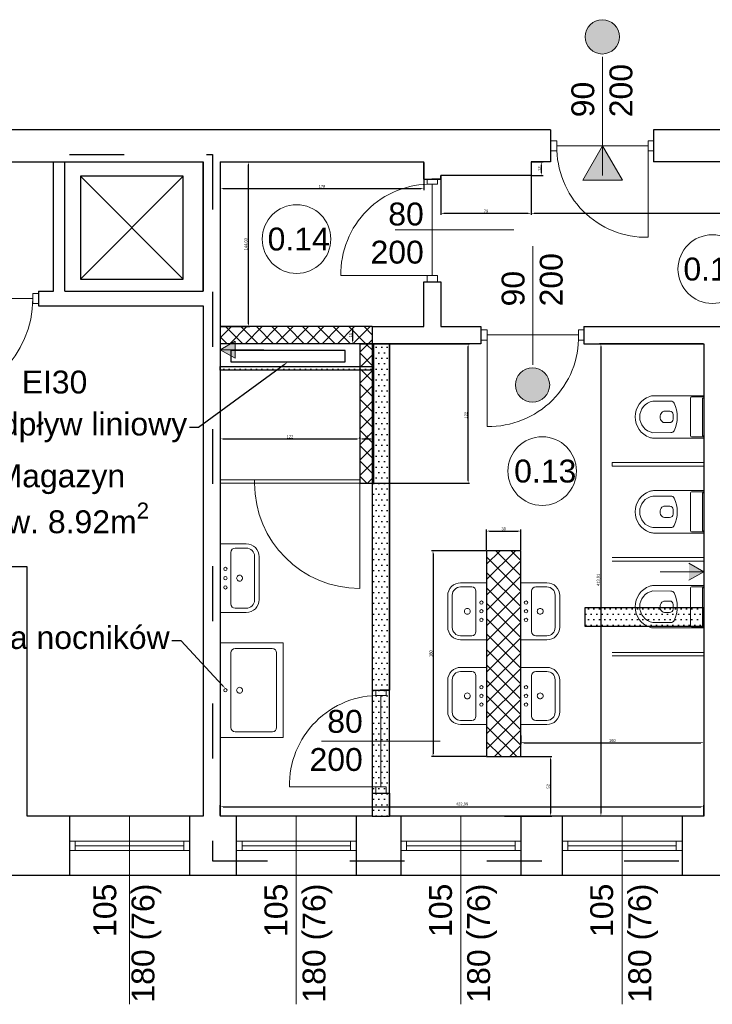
# Model space of a CAD drawing. Header units: millimetres. Extents: x 509 to 36614, y 492 to 3401.
# Tile 2 of 41: x 1707 to 2313, y 1275 to 2136. Entities that reach past the tile are written whole.
import ezdxf
from ezdxf import colors
from ezdxf.entities.mleader import LeaderData, LeaderLine
from ezdxf.math import Vec2, Vec3

# ---------------------------------------------------------------- set-up
doc = ezdxf.new("R2010")
doc.units = ezdxf.units.MM
doc.linetypes.add('ACAD_ISO03W100', pattern=[30, 12, -18])
for name, color, linetype, lineweight in [('B_Wyposażenie', 10, 'Continuous', 9), ('kreskowanie', 252, 'Continuous', 5), ('Okładziny', 132, 'Continuous', 25), ('opisy', 5, 'Continuous', 5), ('stolarka', 3, 'Continuous', 9), ('Wymiar', 7, 'Continuous', 5), ('wymiary', 6, 'Continuous', 5), ('ściany nośne', 1, 'Continuous', 25)]:
    doc.layers.add(name, color=color, linetype=linetype, lineweight=lineweight)
doc.styles.get("Standard").update_dxf_attribs({"font": 'ARIAL.TTF'})
doc.dimstyles.new('ISO-25', dxfattribs={"dimtxt": 2.5, "dimasz": 2.5, "dimexe": 1.25, "dimexo": 0.625, "dimtad": 1, "dimtxsty": 'Standard', "dimcen": 2.5, "dimadec": 0, "dimazin": 0, "dimtfac": 1, "dimtmove": 0, "dimatfit": 3, "dimfxl": 0, "dimarcsym": 0})
pattern_1 = [(0, (-1928.944, 5536.1645), (2.38125, 4.7625), [0, -4.7625])]
pattern_2 = [(45, (-1928.944, 5536.164), (-6.735192, 6.735192), []), (135, (-1928.944, 5536.164), (-6.735192, -6.735192), [])]

# ---------------------------------------------------------------- blocks, each defined once
blk = doc.blocks.new('*D263')
at = {"layer": 'Defpoints', "color": 0}
for p in [(2145.72, 1689.25), (2115.72, 1672.07), (2145.72, 1672.07)]:
    blk.add_point(p, dxfattribs=at)
at = {"layer": 'Wymiar', "color": 0, "lineweight": -2}
for p, q in [((2115.72, 1672.69), (2115.72, 1690.5)), ((2118.22, 1689.25), (2143.22, 1689.25)), ((2145.72, 1672.69), (2145.72, 1690.5))]:
    blk.add_line(p, q, dxfattribs=at)
at = {"layer": 'Wymiar', "color": 0}
for points in [[(2118.22, 1689.66), (2118.22, 1688.83), (2115.72, 1689.25)], [(2143.22, 1688.83), (2143.22, 1689.66), (2145.72, 1689.25)]]:
    blk.add_solid(points, dxfattribs=at)
at = {"layer": 'Wymiar', "color": 0, "insert": (2130.72, 1691.15), "char_height": 2.5, "attachment_point": 5}
blk.add_mtext('30', dxfattribs=at)
blk = doc.blocks.new('*D264')
at = {"layer": 'Defpoints', "color": 0}
for p in [(2115.72, 1672.07), (2068.85, 1492.07), (2115.72, 1492.07)]:
    blk.add_point(p, dxfattribs=at)
at = {"layer": 'Wymiar', "color": 0, "lineweight": -2}
for p, q in [((2115.1, 1672.07), (2067.6, 1672.07)), ((2068.85, 1669.57), (2068.85, 1494.57)), ((2115.1, 1492.07), (2067.6, 1492.07))]:
    blk.add_line(p, q, dxfattribs=at)
at = {"layer": 'Wymiar', "color": 0}
for points in [[(2069.27, 1669.57), (2068.43, 1669.57), (2068.85, 1672.07)], [(2068.43, 1494.57), (2069.27, 1494.57), (2068.85, 1492.07)]]:
    blk.add_solid(points, dxfattribs=at)
at = {"layer": 'Wymiar', "color": 0, "insert": (2066.95, 1582.07), "char_height": 2.5, "attachment_point": 5, "rotation": 90}
blk.add_mtext('180', dxfattribs=at)
blk = doc.blocks.new('*D265')
at = {"layer": 'Defpoints', "color": 0}
for p in [(2130.72, 1492.07), (2130.72, 1440.07), (2171.56, 1440.07)]:
    blk.add_point(p, dxfattribs=at)
at = {"layer": 'Wymiar', "color": 0, "lineweight": -2}
for p, q in [((2131.35, 1492.07), (2172.81, 1492.07)), ((2171.56, 1489.57), (2171.56, 1442.57)), ((2131.35, 1440.07), (2172.81, 1440.07))]:
    blk.add_line(p, q, dxfattribs=at)
at = {"layer": 'Wymiar', "color": 0}
for points in [[(2171.98, 1489.57), (2171.14, 1489.57), (2171.56, 1492.07)], [(2171.14, 1442.57), (2171.98, 1442.57), (2171.56, 1440.07)]]:
    blk.add_solid(points, dxfattribs=at)
at = {"layer": 'Wymiar', "color": 0, "insert": (2169.66, 1466.07), "char_height": 2.5, "attachment_point": 5, "rotation": 90}
blk.add_mtext('52', dxfattribs=at)
blk = doc.blocks.new('*D266')
at = {"layer": 'Defpoints', "color": 0}
for p in [(2145.72, 1511.2), (2305.72, 1511.2), (2305.72, 1504.22)]:
    blk.add_point(p, dxfattribs=at)
at = {"layer": 'Wymiar', "color": 0, "lineweight": -2}
for p, q in [((2145.72, 1510.58), (2145.72, 1502.97)), ((2305.72, 1510.58), (2305.72, 1502.97)), ((2148.22, 1504.22), (2303.22, 1504.22))]:
    blk.add_line(p, q, dxfattribs=at)
at = {"layer": 'Wymiar', "color": 0}
for points in [[(2148.22, 1504.64), (2148.22, 1503.81), (2145.72, 1504.22)], [(2303.22, 1503.81), (2303.22, 1504.64), (2305.72, 1504.22)]]:
    blk.add_solid(points, dxfattribs=at)
at = {"layer": 'Wymiar', "color": 0, "insert": (2225.72, 1506.12), "char_height": 2.5, "attachment_point": 5}
blk.add_mtext('160', dxfattribs=at)
blk = doc.blocks.new('*D267')
at = {"layer": 'Defpoints', "color": 0}
for p in [(1882.73, 1853.07), (2004.73, 1853.07), (2004.73, 1769.85)]:
    blk.add_point(p, dxfattribs=at)
at = {"layer": 'Wymiar', "color": 0, "lineweight": -2}
for p, q in [((1882.73, 1852.45), (1882.73, 1768.6)), ((2004.73, 1852.45), (2004.73, 1768.6)), ((1885.23, 1769.85), (2002.23, 1769.85))]:
    blk.add_line(p, q, dxfattribs=at)
at = {"layer": 'Wymiar', "color": 0}
for points in [[(1885.23, 1770.27), (1885.23, 1769.43), (1882.73, 1769.85)], [(2002.23, 1769.43), (2002.23, 1770.27), (2004.73, 1769.85)]]:
    blk.add_solid(points, dxfattribs=at)
at = {"layer": 'Wymiar', "color": 0, "insert": (1943.73, 1771.73), "char_height": 2.5, "attachment_point": 5}
blk.add_mtext('122', dxfattribs=at)
blk = doc.blocks.new('*D268')
at = {"layer": 'Defpoints', "color": 0}
for p in [(2016.73, 1853.07), (2099.59, 1853.07), (2016.73, 1731.07)]:
    blk.add_point(p, dxfattribs=at)
at = {"layer": 'Wymiar', "color": 0, "lineweight": -2}
for p, q in [((2017.35, 1853.07), (2100.84, 1853.07)), ((2099.59, 1733.57), (2099.59, 1850.57)), ((2017.35, 1731.07), (2100.84, 1731.07))]:
    blk.add_line(p, q, dxfattribs=at)
at = {"layer": 'Wymiar', "color": 0}
for points in [[(2100.01, 1850.57), (2099.17, 1850.57), (2099.59, 1853.07)], [(2099.17, 1733.57), (2100.01, 1733.57), (2099.59, 1731.07)]]:
    blk.add_solid(points, dxfattribs=at)
at = {"layer": 'Wymiar', "color": 0, "insert": (2097.71, 1790.56), "char_height": 2.5, "attachment_point": 5, "rotation": 90}
blk.add_mtext('122', dxfattribs=at)
blk = doc.blocks.new('*D269')
at = {"layer": 'Defpoints', "color": 0}
for p in [(2004.73, 1769.85), (2016.73, 1769.85), (2016.73, 1769.85)]:
    blk.add_point(p, dxfattribs=at)
at = {"layer": 'Wymiar', "color": 0, "lineweight": -2}
for p, q in [((2004.73, 1770.47), (2004.73, 1771.1)), ((2007.23, 1769.85), (2014.23, 1769.85)), ((2016.73, 1770.47), (2016.73, 1771.1))]:
    blk.add_line(p, q, dxfattribs=at)
at = {"layer": 'Wymiar', "color": 0}
for points in [[(2007.23, 1770.27), (2007.23, 1769.43), (2004.73, 1769.85)], [(2014.23, 1769.43), (2014.23, 1770.27), (2016.73, 1769.85)]]:
    blk.add_solid(points, dxfattribs=at)
at = {"layer": 'Wymiar', "color": 0, "insert": (2010.73, 1771.73), "char_height": 2.5, "attachment_point": 5}
blk.add_mtext('12', dxfattribs=at)
blk = doc.blocks.new('*D270')
at = {"layer": 'Defpoints', "color": 0}
for p in [(1998.61, 1868.07), (2010.73, 1868.07), (2010.73, 1853.07)]:
    blk.add_point(p, dxfattribs=at)
at = {"layer": 'Wymiar', "color": 0, "lineweight": -2}
for p, q in [((2010.1, 1868.07), (1997.36, 1868.07)), ((1998.61, 1855.57), (1998.61, 1865.57)), ((2010.1, 1853.07), (1997.36, 1853.07))]:
    blk.add_line(p, q, dxfattribs=at)
at = {"layer": 'Wymiar', "color": 0}
for points in [[(1999.03, 1865.57), (1998.19, 1865.57), (1998.61, 1868.07)], [(1998.19, 1855.57), (1999.03, 1855.57), (1998.61, 1853.07)]]:
    blk.add_solid(points, dxfattribs=at)
at = {"layer": 'Wymiar', "color": 0, "insert": (1996.71, 1860.57), "char_height": 2.5, "attachment_point": 5, "rotation": 90}
blk.add_mtext('15', dxfattribs=at)
blk = doc.blocks.new('*D287')
at = {"layer": 'Defpoints', "color": 0}
for p in [(2305.72, 1448.23), (1882.73, 1440.07), (2305.72, 1440.07)]:
    blk.add_point(p, dxfattribs=at)
at = {"layer": 'wymiary', "color": 0, "lineweight": -2}
for p, q in [((1882.73, 1440.69), (1882.73, 1449.48)), ((1885.23, 1448.23), (2303.22, 1448.23)), ((2305.72, 1440.69), (2305.72, 1449.48))]:
    blk.add_line(p, q, dxfattribs=at)
at = {"layer": 'wymiary', "color": 0}
for points in [[(1885.23, 1448.65), (1885.23, 1447.81), (1882.73, 1448.23)], [(2303.22, 1447.81), (2303.22, 1448.65), (2305.72, 1448.23)]]:
    blk.add_solid(points, dxfattribs=at)
at = {"layer": 'wymiary', "color": 0, "insert": (2094.22, 1450.36), "char_height": 2.5, "attachment_point": 5}
blk.add_mtext('422,99', dxfattribs=at)
blk = doc.blocks.new('*D288')
at = {"layer": 'Defpoints', "color": 0}
for p in [(2305.72, 1853.07), (2215.75, 1440.07), (2305.72, 1440.07)]:
    blk.add_point(p, dxfattribs=at)
at = {"layer": 'wymiary', "color": 0, "lineweight": -2}
for p, q in [((2305.1, 1853.07), (2214.5, 1853.07)), ((2215.75, 1850.57), (2215.75, 1442.57)), ((2305.1, 1440.07), (2214.5, 1440.07))]:
    blk.add_line(p, q, dxfattribs=at)
at = {"layer": 'wymiary', "color": 0}
for points in [[(2216.16, 1850.57), (2215.33, 1850.57), (2215.75, 1853.07)], [(2215.33, 1442.57), (2216.16, 1442.57), (2215.75, 1440.07)]]:
    blk.add_solid(points, dxfattribs=at)
at = {"layer": 'wymiary', "color": 0, "insert": (2213.62, 1646.57), "char_height": 2.5, "attachment_point": 5, "rotation": 90}
blk.add_mtext('413,01', dxfattribs=at)
blk = doc.blocks.new('*D292')
at = {"layer": 'Defpoints', "color": 0}
for p in [(2154.73, 2012.09), (2574.72, 2012.07), (2574.72, 1967.1)]:
    blk.add_point(p, dxfattribs=at)
at = {"layer": 'wymiary', "color": 0, "lineweight": -2}
for p, q in [((2154.73, 2011.46), (2154.73, 1965.85)), ((2574.72, 2011.45), (2574.72, 1965.85)), ((2157.23, 1967.1), (2572.22, 1967.1))]:
    blk.add_line(p, q, dxfattribs=at)
at = {"layer": 'wymiary', "color": 0}
for points in [[(2157.23, 1967.52), (2157.23, 1966.68), (2154.73, 1967.1)], [(2572.22, 1966.68), (2572.22, 1967.52), (2574.72, 1967.1)]]:
    blk.add_solid(points, dxfattribs=at)
at = {"layer": 'wymiary', "color": 0, "insert": (2364.73, 1969), "char_height": 2.5, "attachment_point": 5}
blk.add_mtext('420', dxfattribs=at)
blk = doc.blocks.new('*D293')
at = {"layer": 'Defpoints', "color": 0}
for p in [(2075.73, 2000.09), (2154.73, 2000.09), (2154.73, 1967.1)]:
    blk.add_point(p, dxfattribs=at)
at = {"layer": 'wymiary', "color": 0, "lineweight": -2}
for p, q in [((2075.73, 1999.46), (2075.73, 1965.85)), ((2154.73, 1999.46), (2154.73, 1965.85)), ((2078.23, 1967.1), (2152.23, 1967.1))]:
    blk.add_line(p, q, dxfattribs=at)
at = {"layer": 'wymiary', "color": 0}
for points in [[(2078.23, 1967.52), (2078.23, 1966.68), (2075.73, 1967.1)], [(2152.23, 1966.68), (2152.23, 1967.52), (2154.73, 1967.1)]]:
    blk.add_solid(points, dxfattribs=at)
at = {"layer": 'wymiary', "color": 0, "insert": (2115.23, 1969), "char_height": 2.5, "attachment_point": 5}
blk.add_mtext('79', dxfattribs=at)
blk = doc.blocks.new('*D294')
at = {"layer": 'Defpoints', "color": 0}
for p in [(2154.73, 2012.09), (2163.89, 2012.09), (2154.73, 2000.09)]:
    blk.add_point(p, dxfattribs=at)
at = {"layer": 'wymiary', "color": 0, "lineweight": -2}
for p, q in [((2155.35, 2012.09), (2165.14, 2012.09)), ((2163.89, 2002.59), (2163.89, 2009.59)), ((2155.35, 2000.09), (2165.14, 2000.09))]:
    blk.add_line(p, q, dxfattribs=at)
at = {"layer": 'wymiary', "color": 0}
for points in [[(2164.31, 2009.59), (2163.48, 2009.59), (2163.89, 2012.09)], [(2163.48, 2002.59), (2164.31, 2002.59), (2163.89, 2000.09)]]:
    blk.add_solid(points, dxfattribs=at)
at = {"layer": 'wymiary', "color": 0, "insert": (2162.01, 2006.09), "char_height": 2.5, "attachment_point": 5, "rotation": 90}
blk.add_mtext('12', dxfattribs=at)
blk = doc.blocks.new('*D303')
at = {"layer": 'Defpoints', "color": 0}
for p in [(1882.73, 2012.1), (1907.42, 2012.1), (1882.73, 1868.07)]:
    blk.add_point(p, dxfattribs=at)
at = {"layer": 'wymiary', "color": 0, "lineweight": -2}
for p, q in [((1883.35, 2012.1), (1908.67, 2012.1)), ((1907.42, 1870.57), (1907.42, 2009.6)), ((1883.35, 1868.07), (1908.67, 1868.07))]:
    blk.add_line(p, q, dxfattribs=at)
at = {"layer": 'wymiary', "color": 0}
for points in [[(1907.84, 2009.6), (1907, 2009.6), (1907.42, 2012.1)], [(1907, 1870.57), (1907.84, 1870.57), (1907.42, 1868.07)]]:
    blk.add_solid(points, dxfattribs=at)
at = {"layer": 'wymiary', "color": 0, "insert": (1905.29, 1940.09), "char_height": 2.5, "attachment_point": 5, "rotation": 90}
blk.add_mtext('144,03', dxfattribs=at)
blk = doc.blocks.new('*D304')
at = {"layer": 'Defpoints', "color": 0}
for p in [(1882.73, 2012.1), (2060.73, 2012.09), (2060.73, 1988.71)]:
    blk.add_point(p, dxfattribs=at)
at = {"layer": 'wymiary', "color": 0, "lineweight": -2}
for p, q in [((1882.73, 2011.47), (1882.73, 1987.46)), ((2060.73, 2011.47), (2060.73, 1987.46)), ((1885.23, 1988.71), (2058.23, 1988.71))]:
    blk.add_line(p, q, dxfattribs=at)
at = {"layer": 'wymiary', "color": 0}
for points in [[(1885.23, 1989.13), (1885.23, 1988.3), (1882.73, 1988.71)], [(2058.23, 1988.3), (2058.23, 1989.13), (2060.73, 1988.71)]]:
    blk.add_solid(points, dxfattribs=at)
at = {"layer": 'wymiary', "color": 0, "insert": (1971.73, 1990.62), "char_height": 2.5, "attachment_point": 5}
blk.add_mtext('178', dxfattribs=at)

msp = doc.modelspace()

# ---------------------------------------------------------------- hatches: boundary and pattern name
at = {"layer": 'kreskowanie', "transparency": 33554687}
h = msp.add_hatch(dxfattribs=at)
h.set_pattern_fill('ANSI37', color=251, scale=3)
h.set_pattern_definition([(45, (-1928.944, 5536.164), (-6.735192, 6.735192), []), (135, (-1928.944, 5536.164), (-6.735192, -6.735192), [])])
h.paths.add_polyline_path([(1882.73, 1853.074), (2015.72, 1853.074), (2015.72, 1868.074), (1882.73, 1868.074)])
h = msp.add_hatch(dxfattribs=at)
h.set_pattern_fill('ANSI37', color=251, scale=3)
h.set_pattern_definition(pattern_2)
h.paths.add_polyline_path([(2016.73, 1731.074), (2016.73, 1853.074), (2004.73, 1853.074), (2004.73, 1731.074)])
at = {"layer": 'Okładziny', "transparency": 33554687}
h = msp.add_hatch(color=251, dxfattribs=at)
h.dxf.hatch_style = 1
h.paths.add_polyline_path([(1895.72, 1847.813), (1895.72, 1855.313), (1882.73, 1847.813)])
h.paths.add_polyline_path([(1895.72, 1840.313), (1895.72, 1847.813), (1882.73, 1847.813)])
h = msp.add_hatch(color=251, dxfattribs=at)
h.dxf.hatch_style = 1
h.paths.add_polyline_path([(2292.73, 1653.737), (2292.73, 1646.237), (2305.72, 1653.737)])
h.paths.add_polyline_path([(2292.73, 1661.237), (2292.73, 1653.737), (2305.72, 1653.737)])
at = {"layer": 'stolarka', "transparency": 33554687}
h = msp.add_hatch(color=251, dxfattribs=at)
h.dxf.hatch_style = 1
h.paths.add_polyline_path([(2231.93, 2121.372, 1), (2201.93, 2121.372, 1)])
h = msp.add_hatch(color=251, dxfattribs=at)
h.dxf.hatch_style = 1
h.paths.add_polyline_path([(2170.915, 1816.969, 1), (2140.915, 1816.969, 1)])
at = {"layer": 'Wymiar', "transparency": 33554687}
h = msp.add_hatch(color=251, dxfattribs=at)
h.dxf.hatch_style = 1
h.paths.add_polyline_path([(2199.905, 1996.1), (2234.535, 1996.1), (2217.22, 2026.091)])
h = msp.add_hatch(dxfattribs=at)
h.set_pattern_fill('ANSI37', color=251, scale=3)
h.set_pattern_definition(pattern_2)
h.paths.add_polyline_path([(2115.72, 1492.067), (2145.72, 1492.067), (2145.72, 1672.067), (2115.72, 1672.067)])
at = {"layer": 'ściany nośne', "transparency": 33554687}
h = msp.add_hatch(dxfattribs=at)
h.set_pattern_fill('DOTS', color=251, scale=3)
h.set_pattern_definition(pattern_1)
h.paths.add_polyline_path([(2015.72, 1825.981), (2015.721, 1550.067), (2018.72, 1550.067), (2027.72, 1550.067), (2030.72, 1550.067), (2030.719, 1853.074), (2015.72, 1853.074), (2015.72, 1836.711)])
h.paths.add_polyline_path([(2030.72, 1460.067), (2027.72, 1460.067), (2018.72, 1460.067), (2015.72, 1460.067), (2015.72, 1440.067), (2030.72, 1440.067)])
h.paths.add_polyline_path([(2018.72, 1465.567), (2015.72, 1465.567), (2015.72, 1460.067), (2018.72, 1460.067)])
h.paths.add_polyline_path([(2018.72, 1460.067), (2027.72, 1460.067), (2027.72, 1465.567), (2023.22, 1465.567), (2018.72, 1465.567)])
h.paths.add_polyline_path([(2023.22, 1505.567), (2023.22, 1465.567), (2027.72, 1465.567), (2027.72, 1460.067), (2030.72, 1460.067), (2030.72, 1505.567)])
h.paths.add_polyline_path([(2023.22, 1505.567), (2015.72, 1505.567), (2015.72, 1465.567), (2018.72, 1465.567), (2023.22, 1465.567)])
h.paths.add_polyline_path([(2023.22, 1545.567), (2020.146, 1545.567, 0.0141173), (2015.72, 1545.355), (2015.72, 1505.567), (2023.22, 1505.567)])
h.paths.add_polyline_path([(2030.72, 1505.567), (2030.72, 1550.067), (2027.72, 1550.067), (2027.72, 1545.567), (2023.22, 1545.567), (2023.22, 1505.567)])
h.paths.add_polyline_path([(2018.72, 1550.067), (2015.72, 1550.067), (2015.72, 1545.355, -0.0141173), (2020.146, 1545.567), (2018.72, 1545.567)])
h.paths.add_polyline_path([(2027.72, 1545.567), (2027.72, 1550.067), (2018.72, 1550.067), (2018.72, 1545.567), (2020.146, 1545.567), (2023.22, 1545.567)])
h = msp.add_hatch(dxfattribs=at)
h.set_pattern_fill('DOTS', color=251, scale=3)
h.set_pattern_definition(pattern_1)
h.paths.add_polyline_path([(2015.721, 1825.981), (2015.72, 1830.067), (1882.73, 1830.067), (1882.73, 1830.067), (2015.72, 1830.067)], is_closed=False)
h.paths.add_polyline_path([(1882.73, 1830.067), (2015.72, 1830.067), (2015.72, 1833.1), (1882.73, 1833.1), (1882.73, 1830.067)], is_closed=False)
h.paths.add_polyline_path([(1882.73, 1833.1), (2015.72, 1833.1), (2015.72, 1833.1), (1882.73, 1833.1)])
h = msp.add_hatch(dxfattribs=at)
h.set_pattern_fill('DOTS', color=251, scale=3)
h.set_pattern_definition(pattern_1)
h.paths.add_polyline_path([(2305.72, 1622.074), (2201.72, 1622.074), (2201.72, 1606.074), (2305.72, 1606.074)])

# ---------------------------------------------------------------- linework, layer by layer
at = {"layer": 'B_Wyposażenie', "color": 251}
for p, q in [((2277.038, 1802.848), (2261.132, 1802.908)), ((2305.72, 1807.585), (2261.754, 1807.585)), ((2294.03, 1772.562), (2294.03, 1805.585)), ((2295.03, 1806.585), (2305.72, 1806.585)), ((2304.72, 1772.562), (2304.72, 1805.585)), ((2304.72, 1805.585), (2305.72, 1805.585)), ((2271.361, 1794.061), (2275.91, 1794.061)), ((2278.84, 1787.061), (2278.91, 1791.061)), ((2271.43, 1784.061), (2275.84, 1784.061)), ((2261.132, 1775.263), (2277.038, 1775.323)), ((2261.754, 1770.562), (2305.72, 1770.562)), ((2295.03, 1771.562), (2305.72, 1771.562)), ((2304.72, 1772.562), (2305.72, 1772.562)), ((2305.72, 1749.074), (2225.72, 1749.074)), ((2225.72, 1746.074), (2225.72, 1749.074)), ((2305.72, 1746.074), (2225.72, 1746.074)), ((2305.72, 1724.585), (2261.754, 1724.585)), ((2294.03, 1689.562), (2294.03, 1722.585)), ((2295.03, 1723.585), (2305.72, 1723.585)), ((2304.72, 1689.562), (2304.72, 1722.585)), ((2304.72, 1722.585), (2305.72, 1722.585)), ((2277.038, 1719.848), (2261.132, 1719.908)), ((2271.361, 1711.061), (2275.91, 1711.061)), ((2278.84, 1704.061), (2278.91, 1708.061)), ((2271.43, 1701.061), (2275.84, 1701.061)), ((2261.132, 1692.263), (2277.038, 1692.323)), ((2261.754, 1687.562), (2305.72, 1687.562)), ((2295.03, 1688.562), (2305.72, 1688.562)), ((2304.72, 1689.562), (2305.72, 1689.562)), ((1882.73, 1618.096), (1882.73, 1678.051)), ((1905.47, 1678.051), (1882.73, 1678.051)), ((1892.003, 1670.656), (1892.003, 1625.492)), ((1895.753, 1674.406), (1905.514, 1674.406)), ((1912.714, 1655.574), (1912.714, 1667.205)), ((1916.719, 1664.687), (1916.719, 1666.914)), ((1916.719, 1655.574), (1916.719, 1666.801)), ((2305.72, 1666.074), (2225.72, 1666.074)), ((2305.72, 1663.074), (2225.72, 1663.074)), ((1912.714, 1655.574), (1912.714, 1628.942)), ((1916.719, 1655.574), (1916.719, 1629.346)), ((2102.697, 1640.399), (2092.936, 1640.399)), ((2092.98, 1644.044), (2115.72, 1644.044)), ((2106.447, 1636.649), (2106.447, 1601.485)), ((2115.72, 1594.089), (2115.72, 1644.044)), ((2145.72, 1594.089), (2145.72, 1644.044)), ((2168.46, 1644.044), (2145.72, 1644.044)), ((2154.993, 1636.649), (2154.993, 1601.485)), ((2158.744, 1640.399), (2168.504, 1640.399)), ((2277.038, 1636.848), (2261.132, 1636.908)), ((2305.72, 1641.585), (2261.754, 1641.585)), ((2294.03, 1606.562), (2294.03, 1639.585)), ((2295.03, 1640.585), (2305.72, 1640.585)), ((2304.72, 1606.562), (2304.72, 1639.585)), ((2304.72, 1639.585), (2305.72, 1639.585)), ((1912.714, 1631.461), (1912.714, 1630.044)), ((1916.719, 1631.461), (1916.719, 1629.234)), ((2081.731, 1616.567), (2081.731, 1632.795)), ((2081.731, 1625.68), (2081.731, 1627.907)), ((2085.736, 1616.567), (2085.736, 1633.199)), ((2085.736, 1625.68), (2085.736, 1627.096)), ((2175.705, 1616.567), (2175.705, 1633.199)), ((2175.705, 1625.68), (2175.705, 1627.096)), ((2179.709, 1616.567), (2179.709, 1632.795)), ((2179.709, 1625.68), (2179.709, 1627.907)), ((2271.361, 1628.061), (2275.91, 1628.061)), ((1895.753, 1621.741), (1905.514, 1621.741)), ((2278.84, 1621.061), (2278.91, 1625.061)), ((1905.47, 1618.096), (1882.73, 1618.096)), ((2081.731, 1616.567), (2081.731, 1605.339)), ((2085.736, 1616.567), (2085.736, 1604.935)), ((2175.705, 1616.567), (2175.705, 1604.935)), ((2179.709, 1616.567), (2179.709, 1605.339)), ((2271.43, 1618.061), (2275.84, 1618.061)), ((2081.731, 1607.454), (2081.731, 1605.227)), ((2085.736, 1607.454), (2085.736, 1606.037)), ((2175.705, 1607.454), (2175.705, 1606.037)), ((2179.709, 1607.454), (2179.709, 1605.227)), ((2261.132, 1609.263), (2277.038, 1609.323)), ((2261.754, 1604.562), (2305.72, 1604.562)), ((2295.03, 1605.562), (2305.72, 1605.562)), ((2304.72, 1606.562), (2305.72, 1606.562)), ((2102.697, 1597.734), (2092.936, 1597.734)), ((2092.98, 1594.089), (2115.72, 1594.089)), ((2168.46, 1594.089), (2145.72, 1594.089)), ((2158.744, 1597.734), (2168.504, 1597.734)), ((1882.73, 1591.444), (1937.73, 1591.444)), ((1895.753, 1586.444), (1928.253, 1586.444)), ((1937.73, 1591.444), (1937.73, 1508.734)), ((1892.003, 1582.694), (1892.003, 1517.485)), ((1932.016, 1517.485), (1932.003, 1582.694)), ((2305.72, 1583.074), (2225.72, 1583.074)), ((2305.72, 1580.074), (2225.72, 1580.074)), ((2092.98, 1570.044), (2115.72, 1570.044)), ((2115.72, 1520.089), (2115.72, 1570.044)), ((2145.72, 1520.089), (2145.72, 1570.044)), ((2168.46, 1570.044), (2145.72, 1570.044)), ((2081.731, 1542.567), (2081.731, 1558.795)), ((2085.736, 1542.567), (2085.736, 1559.199)), ((2102.697, 1566.399), (2092.936, 1566.399)), ((2106.447, 1562.649), (2106.447, 1527.485)), ((2154.993, 1562.649), (2154.993, 1527.485)), ((2158.744, 1566.399), (2168.504, 1566.399)), ((2175.705, 1542.567), (2175.705, 1559.199)), ((2179.709, 1542.567), (2179.709, 1558.795)), ((2081.731, 1551.68), (2081.731, 1553.907)), ((2085.736, 1551.68), (2085.736, 1553.096)), ((2175.705, 1551.68), (2175.705, 1553.096)), ((2179.709, 1551.68), (2179.709, 1553.907)), ((2081.731, 1542.567), (2081.731, 1531.339)), ((2085.736, 1542.567), (2085.736, 1530.935)), ((2175.705, 1542.567), (2175.705, 1530.935)), ((2179.709, 1542.567), (2179.709, 1531.339)), ((2081.731, 1533.454), (2081.731, 1531.227)), ((2085.736, 1533.454), (2085.736, 1532.037)), ((2175.705, 1533.454), (2175.705, 1532.037)), ((2179.709, 1533.454), (2179.709, 1531.227)), ((2102.697, 1523.734), (2092.936, 1523.734)), ((2092.98, 1520.089), (2115.72, 1520.089)), ((2168.46, 1520.089), (2145.72, 1520.089)), ((2158.744, 1523.734), (2168.504, 1523.734)), ((1937.73, 1508.734), (1882.73, 1508.734)), ((1895.753, 1513.734), (1928.266, 1513.734))]:
    msp.add_line(p, q, dxfattribs=at)
for centre in [(1887.214, 1656.194), (1887.214, 1639.953), (2111.236, 1626.752), (2150.204, 1626.752), (2111.236, 1611.511), (2150.204, 1611.511), (2111.236, 1552.752), (2150.204, 1552.752), (2111.236, 1537.511), (2150.204, 1537.511)]:
    msp.add_circle(centre, 1.463, dxfattribs=at)
for centre, radius, start, end in [((2264.729, 1789.074), 19.017, 109.269518, 250.730482), ((2263.797, 1789.085), 14.077, 100.911105, 259.088895), ((2261.754, 1797.585), 10, 90, 109.269518), ((2277.017, 1799.848), 3, 26.060423, 89.609769), ((2255.011, 1789.085), 27.498, 333.939577, 26.060423), ((2295.03, 1805.585), 1, 90, 180), ((2272.973, 1789.085), 5.53, 134.477739, 228.160212), ((2271.361, 1791.061), 3, 90, 138.952257), ((2275.91, 1791.061), 3, 0, 90), ((2271.43, 1787.061), 3, 224.319184, 270), ((2275.84, 1787.061), 3, 270, 0), ((2277.017, 1778.323), 3, 270.390231, 333.939577), ((2261.754, 1780.562), 10, 250.730482, 270), ((2295.03, 1772.562), 1, 180, 270), ((2264.729, 1706.074), 19.017, 109.269518, 250.730482), ((2261.754, 1714.585), 10, 90, 109.269518), ((2295.03, 1722.585), 1, 90, 180), ((2263.797, 1706.085), 14.077, 100.911105, 259.088895), ((2277.017, 1716.848), 3, 26.060423, 89.609769), ((2255.011, 1706.085), 27.498, 333.939577, 26.060423), ((2272.973, 1706.085), 5.53, 134.477739, 228.160212), ((2271.361, 1708.061), 3, 90, 138.952257), ((2275.91, 1708.061), 3, 0, 90), ((2271.43, 1704.061), 3, 224.319184, 270), ((2275.84, 1704.061), 3, 270, 0), ((2261.754, 1697.562), 10, 250.730482, 270), ((2277.017, 1695.323), 3, 270.390231, 333.939577), ((2295.03, 1689.562), 1, 180, 270), ((1895.754, 1670.655), 3.751, 90.011278, 179.988722), ((1905.47, 1666.802), 11.249, 359.997207, 90.002793), ((1905.513, 1667.205), 7.201, 0.003602, 89.996398), ((1887.214, 1648.074), 1.463, 0, 180), ((1887.214, 1648.074), 1.463, 180, 0), ((1899.611, 1648.074), 2.565, 359.996323, 180.003677), ((1899.611, 1648.074), 2.565, 179.996323, 0.003677), ((2092.98, 1632.795), 11.249, 89.997207, 180.002793), ((2092.937, 1633.198), 7.201, 90.003602, 179.996398), ((2102.696, 1636.648), 3.751, 0.011278, 89.988722), ((2158.744, 1636.648), 3.751, 90.011278, 179.988722), ((2168.46, 1632.795), 11.249, 359.997207, 90.002793), ((2168.504, 1633.198), 7.201, 0.003602, 89.996398), ((2264.729, 1623.074), 19.017, 109.269518, 250.730482), ((2263.797, 1623.085), 14.077, 100.911105, 259.088895), ((2261.754, 1631.585), 10, 90, 109.269518), ((2277.017, 1633.848), 3, 26.060423, 89.609769), ((2295.03, 1639.585), 1, 90, 180), ((1905.47, 1629.345), 11.249, 269.997207, 0.002793), ((1905.513, 1628.942), 7.201, 270.003602, 359.996398), ((2271.361, 1625.061), 3, 90, 138.952257), ((2275.91, 1625.061), 3, 0, 90), ((2255.011, 1623.085), 27.498, 333.939577, 26.060423), ((1895.754, 1625.492), 3.751, 180.011278, 269.988722), ((2098.839, 1619.132), 2.565, 359.996323, 180.003677), ((2098.839, 1619.132), 2.565, 179.996323, 0.003677), ((2111.236, 1619.132), 1.463, 0, 180), ((2111.236, 1619.132), 1.463, 180, 0), ((2150.204, 1619.132), 1.463, 0, 180), ((2150.204, 1619.132), 1.463, 180, 0), ((2162.601, 1619.132), 2.565, 359.996323, 180.003677), ((2162.601, 1619.132), 2.565, 179.996323, 0.003677), ((2272.973, 1623.085), 5.53, 134.477739, 228.160212), ((2271.43, 1621.061), 3, 224.319184, 270), ((2275.84, 1621.061), 3, 270, 0), ((2277.017, 1612.323), 3, 270.390231, 333.939577), ((2092.98, 1605.338), 11.249, 179.997207, 270.002793), ((2092.937, 1604.935), 7.201, 180.003602, 269.996398), ((2102.696, 1601.485), 3.751, 270.011278, 359.988722), ((2158.744, 1601.485), 3.751, 180.011278, 269.988722), ((2168.46, 1605.338), 11.249, 269.997207, 0.002793), ((2168.504, 1604.935), 7.201, 270.003602, 359.996398), ((2261.754, 1614.562), 10, 250.730482, 270), ((2295.03, 1606.562), 1, 180, 270), ((1895.754, 1582.694), 3.751, 90.011278, 179.988722), ((1928.252, 1582.694), 3.751, 0.011278, 89.988722), ((2092.98, 1558.795), 11.249, 89.997207, 180.002793), ((2168.46, 1558.795), 11.249, 359.997207, 90.002793), ((2092.937, 1559.198), 7.201, 90.003602, 179.996398), ((2102.696, 1562.648), 3.751, 0.011278, 89.988722), ((2158.744, 1562.648), 3.751, 90.011278, 179.988722), ((2168.504, 1559.198), 7.201, 0.003602, 89.996398), ((1887.214, 1550.089), 1.463, 0, 180), ((1887.214, 1550.089), 1.463, 180, 0), ((1899.611, 1550.089), 2.565, 359.996323, 180.003677), ((1899.611, 1550.089), 2.565, 179.996323, 0.003677), ((2098.839, 1545.132), 2.565, 359.996323, 180.003677), ((2098.839, 1545.132), 2.565, 179.996323, 0.003677), ((2111.236, 1545.132), 1.463, 0, 180), ((2111.236, 1545.132), 1.463, 180, 0), ((2150.204, 1545.132), 1.463, 0, 180), ((2150.204, 1545.132), 1.463, 180, 0), ((2162.601, 1545.132), 2.565, 359.996323, 180.003677), ((2162.601, 1545.132), 2.565, 179.996323, 0.003677), ((2092.98, 1531.338), 11.249, 179.997207, 270.002793), ((2092.937, 1530.935), 7.201, 180.003602, 269.996398), ((2102.696, 1527.485), 3.751, 270.011278, 359.988722), ((2158.744, 1527.485), 3.751, 180.011278, 269.988722), ((2168.46, 1531.338), 11.249, 269.997207, 0.002793), ((2168.504, 1530.935), 7.201, 270.003602, 359.996398), ((1895.754, 1517.485), 3.751, 180.011278, 269.988722), ((1928.265, 1517.485), 3.751, 270.011278, 359.988722)]:
    msp.add_arc(centre, radius, start, end, dxfattribs=at)
at = {"layer": 'opisy', "color": 251}
for p, q in [((2217.22, 2000.101), (2217.22, 2103.814)), ((2035.727, 1952.574), (2139.44, 1952.574)), ((2156.227, 1834.718), (2156.227, 1938.431)), ((1882.73, 1847.813), (1895.72, 1855.313)), ((1895.72, 1840.313), (1895.72, 1855.313)), ((1882.73, 1847.813), (1895.72, 1840.313)), ((1882.73, 1847.813), (1895.72, 1847.813)), ((1895.72, 1847.813), (1920.72, 1847.813)), ((2267.73, 1653.737), (2292.73, 1653.737)), ((2305.72, 1653.737), (2292.73, 1661.237)), ((2305.72, 1653.737), (2292.73, 1646.237)), ((2305.72, 1653.737), (2292.73, 1653.737)), ((1971.364, 1505.567), (2075.076, 1505.567)), ((1803.23, 1440.067), (1803.23, 1275.482)), ((1949.225, 1440.067), (1949.225, 1275.482)), ((2093.22, 1440.067), (2093.22, 1275.482)), ((2234.22, 1440.067), (2234.22, 1275.482))]:
    msp.add_line(p, q, dxfattribs=at)
for centre in [(1949.451, 1944.548), (2313.185, 1918.297), (2164.358, 1741.675)]:
    msp.add_circle(centre, 30, dxfattribs=at)
at = {"layer": 'stolarka', "color": 251}
for p, q in [((2177.22, 2030.591), (2171.72, 2030.591)), ((2177.22, 2021.591), (2177.22, 2030.591)), ((2177.22, 2026.091), (2257.22, 2026.091)), ((2257.22, 2030.591), (2261.72, 2030.591)), ((2257.22, 2021.591), (2257.22, 2030.591)), ((2257.22, 2026.091), (2257.22, 1946.091)), ((2177.22, 2021.591), (2171.72, 2021.591)), ((2257.22, 2021.591), (2261.72, 2021.591)), ((2063.726, 1992.574), (2063.726, 1997.074)), ((2063.726, 1992.574), (2072.726, 1992.574)), ((2068.226, 1912.574), (2068.226, 1992.574)), ((2072.726, 1992.574), (2072.726, 1997.074)), ((2068.226, 1912.574), (1988.226, 1912.574)), ((2063.726, 1912.574), (2072.726, 1912.574)), ((2063.726, 1912.574), (2063.726, 1907.074)), ((2072.726, 1912.574), (2072.726, 1907.074)), ((1718.72, 1897.1), (1723.72, 1897.1)), ((1718.72, 1888.1), (1718.72, 1897.1)), ((1628.72, 1892.6), (1718.72, 1892.6)), ((1718.72, 1888.1), (1723.72, 1888.1)), ((2116.227, 1865.218), (2110.727, 1865.218)), ((2116.227, 1856.218), (2116.227, 1865.218)), ((2116.227, 1860.718), (2196.227, 1860.718)), ((2116.227, 1860.718), (2116.227, 1780.718)), ((2196.227, 1865.218), (2200.727, 1865.218)), ((2196.227, 1856.218), (2196.227, 1865.218)), ((2116.227, 1856.218), (2110.727, 1856.218)), ((2196.227, 1856.218), (2200.727, 1856.218)), ((1882.73, 1734.074), (1912.73, 1734.074)), ((2004.73, 1731.074), (1882.73, 1731.074)), ((1912.73, 1734.074), (1912.73, 1731.074)), ((1912.73, 1734.074), (2004.73, 1734.074)), ((2004.73, 1731.074), (2004.73, 1639.074)), ((2018.72, 1545.567), (2018.72, 1550.067)), ((2027.72, 1545.567), (2027.72, 1550.067)), ((2018.72, 1545.567), (2027.72, 1545.567)), ((2023.22, 1465.567), (2023.22, 1545.567)), ((2023.22, 1465.567), (1943.22, 1465.567)), ((2018.72, 1465.567), (2027.72, 1465.567)), ((2018.72, 1465.567), (2018.72, 1460.067)), ((2027.72, 1465.567), (2027.72, 1460.067)), ((1750.73, 1418.067), (1755.73, 1418.067)), ((1755.73, 1418.067), (1755.73, 1410.067)), ((1850.73, 1418.067), (1755.73, 1418.067)), ((1850.73, 1414.067), (1755.73, 1414.067)), ((1855.73, 1418.067), (1850.73, 1418.067)), ((1850.73, 1418.067), (1850.73, 1410.067)), ((1896.725, 1418.067), (1901.725, 1418.067)), ((1901.725, 1418.067), (1901.725, 1410.067)), ((1901.725, 1418.067), (1996.725, 1418.067)), ((1901.725, 1414.067), (1996.725, 1414.067)), ((2001.725, 1418.067), (1996.725, 1418.067)), ((1996.725, 1418.067), (1996.725, 1410.067)), ((2040.72, 1418.067), (2045.72, 1418.067)), ((2045.72, 1418.067), (2045.72, 1410.067)), ((2045.72, 1418.067), (2140.72, 1418.067)), ((2045.72, 1414.067), (2140.72, 1414.067)), ((2145.72, 1418.067), (2140.72, 1418.067)), ((2140.72, 1418.067), (2140.72, 1410.067)), ((2181.72, 1418.067), (2186.72, 1418.067)), ((2186.72, 1418.067), (2186.72, 1410.067)), ((2186.72, 1418.067), (2281.72, 1418.067)), ((2186.72, 1414.067), (2281.72, 1414.067)), ((2286.72, 1418.067), (2281.72, 1418.067)), ((2281.72, 1418.067), (2281.72, 1410.067)), ((1755.73, 1410.067), (1750.73, 1410.067)), ((1850.73, 1410.067), (1755.73, 1410.067)), ((1850.73, 1410.067), (1855.73, 1410.067)), ((1901.725, 1410.067), (1896.725, 1410.067)), ((1901.725, 1410.067), (1996.725, 1410.067)), ((1996.725, 1410.067), (2001.725, 1410.067)), ((2045.72, 1410.067), (2040.72, 1410.067)), ((2045.72, 1410.067), (2140.72, 1410.067)), ((2140.72, 1410.067), (2145.72, 1410.067)), ((2186.72, 1410.067), (2181.72, 1410.067)), ((2186.72, 1410.067), (2281.72, 1410.067)), ((2281.72, 1410.067), (2286.72, 1410.067))]:
    msp.add_line(p, q, dxfattribs=at)
for points in [[(2257.22, 1946.091, -0.4257353), (2177.22, 2026.091)], [(1988.226, 1912.574, -0.4257353), (2068.226, 1992.574)], [(1628.72, 1802.6, 0.4115446), (1718.72, 1892.6)], [(2116.227, 1780.718, 0.4257353), (2196.227, 1860.718)], [(1943.22, 1465.567, -0.4257353), (2023.22, 1545.567)]]:
    msp.add_lwpolyline(points, format="xyb", dxfattribs=at)
for centre in [(2216.93, 2121.372), (2155.915, 1816.969)]:
    msp.add_circle(centre, 15, dxfattribs=at)
msp.add_arc((2004.73, 1731.074), 92, 180, 270, dxfattribs=at)
at = {"layer": 'Wymiar', "color": 251}
for p, q in [((2217.22, 2026.091), (2199.905, 1996.1)), ((2217.22, 2026.091), (2234.535, 1996.1)), ((2234.535, 1996.1), (2199.905, 1996.1))]:
    msp.add_line(p, q, dxfattribs=at)
at = {"layer": 'ściany nośne', "color": 251}
for p, q in [((2171.72, 2040.114), (1615.72, 2040.114)), ((2171.72, 2040.114), (2171.719, 2012.087)), ((2261.72, 2040.114), (2261.719, 2012.083)), ((2448.72, 2040.114), (2261.72, 2040.114)), ((1559.72, 2012.1), (1867.73, 2012.095)), ((1736.72, 1899.1), (1736.72, 2012.1)), ((1746.72, 1899.1), (1746.72, 2012.1)), ((1867.73, 2012.1), (1867.73, 1899.1)), ((1867.73, 1899.1), (1867.73, 2012.1)), ((1882.73, 2012.1), (1882.73, 1833.1)), ((1882.73, 2012.095), (2060.727, 2012.092)), ((2060.727, 1997.074), (2060.727, 2012.092)), ((2171.719, 2012.087), (2154.727, 2012.088)), ((2154.727, 2012.088), (2154.727, 2000.088)), ((2484.723, 2012.074), (2261.719, 2012.083)), ((1760.284, 1999.483), (1760.284, 1909.483)), ((1850.284, 1999.483), (1760.284, 1999.483)), ((1760.284, 1999.483), (1850.284, 1909.483)), ((1760.284, 1909.483), (1850.284, 1999.483)), ((1850.284, 1909.483), (1850.284, 1999.483)), ((2154.727, 2000.088), (2075.727, 2000.089)), ((2075.727, 1997.073), (2075.727, 2000.089)), ((2060.727, 1997.074), (2075.727, 1997.073)), ((2075.727, 1997.073), (2067.726, 1997.074)), ((1760.284, 1909.483), (1850.284, 1909.483)), ((2060.726, 1868.074), (2060.726, 1907.074)), ((2060.726, 1907.074), (2075.726, 1907.073)), ((2075.726, 1907.073), (2075.726, 1868.074)), ((1723.72, 1899.117), (1723.72, 1886.083)), ((1723.72, 1899.1), (1736.72, 1899.1)), ((1746.72, 1899.1), (1867.73, 1899.1)), ((1723.72, 1886.067), (1867.73, 1886.067)), ((1867.73, 1886.067), (1867.73, 1833.1)), ((2015.72, 1868.074), (1882.73, 1868.074)), ((1882.73, 1868.074), (1882.73, 1853.074)), ((2015.72, 1868.074), (2015.721, 1550.067)), ((2015.72, 1868.074), (2059.726, 1868.074)), ((2015.72, 1868.074), (2015.72, 1853.074)), ((2059.726, 1868.074), (2060.726, 1868.074)), ((2075.726, 1868.074), (2110.726, 1868.074)), ((2110.726, 1868.074), (2110.726, 1853.074)), ((2200.726, 1868.074), (2341.724, 1868.074)), ((2200.726, 1868.074), (2200.726, 1853.074)), ((2015.72, 1853.074), (1882.73, 1853.074)), ((2004.73, 1853.074), (2004.73, 1731.074)), ((2004.73, 1853.074), (2016.73, 1853.074)), ((2030.72, 1853.074), (2015.72, 1853.074)), ((2015.72, 1853.074), (2015.72, 1440.067)), ((2016.73, 1853.074), (2016.73, 1731.074)), ((2030.72, 1440.067), (2030.719, 1853.074)), ((2110.726, 1853.074), (2030.72, 1853.074)), ((2030.72, 1853.074), (2030.72, 1550.067)), ((2200.726, 1853.074), (2305.72, 1853.074)), ((2305.72, 1853.074), (2305.72, 1440.067)), ((1891.868, 1847.085), (1891.868, 1837.085)), ((1991.868, 1847.085), (1891.868, 1847.085)), ((1991.868, 1837.085), (1991.868, 1847.085)), ((1891.868, 1837.085), (1991.868, 1837.085)), ((2015.72, 1836.711), (2015.721, 1825.981)), ((1867.73, 1833.1), (1867.73, 1440.067)), ((1882.73, 1833.1), (2015.72, 1833.1)), ((1882.73, 1833.1), (1882.73, 1440.067)), ((1882.73, 1830.067), (1882.73, 1833.1)), ((1882.73, 1833.1), (2015.72, 1833.1)), ((2015.72, 1830.067), (1882.73, 1830.067)), ((2015.721, 1830.067), (1882.73, 1830.067)), ((2004.73, 1731.074), (2016.73, 1731.074)), ((2145.72, 1672.067), (2115.72, 1672.067)), ((2115.72, 1672.067), (2115.72, 1492.067)), ((2145.72, 1492.067), (2145.72, 1672.067)), ((1713.73, 1658.067), (1623.73, 1658.067)), ((1713.73, 1440.067), (1713.73, 1658.067)), ((2305.72, 1622.074), (2201.72, 1622.074)), ((2201.72, 1622.074), (2201.72, 1606.074)), ((2201.72, 1622.074), (2201.72, 1606.074)), ((2305.72, 1622.074), (2201.72, 1622.074)), ((2305.72, 1606.074), (2305.72, 1622.074)), ((2201.72, 1606.074), (2305.72, 1606.074)), ((2201.72, 1606.074), (2305.72, 1606.074)), ((2015.721, 1550.067), (2030.721, 1550.067)), ((2030.721, 1550.067), (2022.72, 1550.067)), ((2030.721, 1550.067), (2030.721, 1553.082)), ((2115.72, 1492.067), (2145.72, 1492.067)), ((2015.72, 1460.067), (2015.72, 1440.067)), ((2015.72, 1460.067), (2030.72, 1460.067)), ((2030.72, 1460.067), (2030.72, 1440.067)), ((1867.73, 1440.067), (1713.73, 1440.067)), ((1750.73, 1440.067), (1750.73, 1388.067)), ((1855.73, 1440.067), (1855.73, 1388.067)), ((2015.72, 1440.067), (1882.73, 1440.067)), ((1896.725, 1440.067), (1896.725, 1388.067)), ((2001.725, 1440.067), (2001.725, 1388.067)), ((2015.72, 1440.067), (2030.72, 1440.067)), ((2305.72, 1440.067), (2030.72, 1440.067)), ((2040.72, 1440.067), (2040.72, 1388.067)), ((2145.72, 1440.067), (2145.72, 1388.067)), ((2181.72, 1440.067), (2181.72, 1388.067)), ((2286.72, 1440.067), (2286.72, 1388.067)), ((3820.72, 1388.067), (1244.72, 1388.067))]:
    msp.add_line(p, q, dxfattribs=at)
at = {"layer": 'ściany nośne', "color": 251, "linetype": 'ACAD_ISO03W100', "ltscale": 4}
for p, q in [((1270.685, 2018.453), (1875.983, 2018.453)), ((1875.983, 2018.453), (1875.983, 1400.886)), ((1875.983, 1400.886), (4258.665, 1400.886))]:
    msp.add_line(p, q, dxfattribs=at)

# ---------------------------------------------------------------- texts
at = {"layer": 'opisy', "color": 251, "char_height": 20, "rotation": 90}
for s, insert, width, attachment_point in [('90\\P200', (2189.904, 2051.05), 6.69806, 1), ('90\\P200', (2128.911, 1885.667), 6.69806, 1), ('105\\P180 (76)', (1831.063, 1380.992), 104.91277, 9), ('105\\P180 (76)', (1921.392, 1380.992), 104.91277, 3), ('105\\P180 (76)', (2065.387, 1380.992), 104.91277, 3), ('105\\P180 (76)', (2206.387, 1380.992), 104.91277, 3)]:
    msp.add_mtext(s, dxfattribs=dict(at, insert=insert, width=width, attachment_point=attachment_point))
at = {"layer": 'opisy', "color": 251, "char_height": 20}
for s, insert, width, attachment_point in [('80\\P200', (2060.788, 1976.472), 6.69806, 3), ('0.14', (1924.149, 1954.582), 104.91277, 1), ('0.12', (2287.943, 1928.33), 104.91277, 1), ('EI30', (1708.931, 1829.545), 104.91277, 1), ('0.13', (2139.829, 1751.708), 104.91277, 1), ('\\A1;\\pxqc;Magazyn\\Ppow. 8.92m{\\H0.7x;\\S2^ ;}', (1630.892, 1747.525), 223.77925, 1), ('80\\P200', (2007.396, 1532.883), 6.69806, 3)]:
    msp.add_mtext(s, dxfattribs=dict(at, insert=insert, width=width, attachment_point=attachment_point))

# ---------------------------------------------------------------- dimensions: what is measured, and where the dimension line sits
at = {"layer": 'Wymiar', "color": 251}
for base, p1, p2, picture, middle in [((1998.609, 1868.074), (2010.73, 1853.074), (2010.73, 1868.074), '*D270', (1996.708, 1860.574)), ((2171.56, 1440.067), (2130.72, 1492.067), (2130.72, 1440.067), '*D265', (2169.659, 1466.067))]:
    dim = msp.add_linear_dim(base=base, p1=p1, p2=p2, angle=90, dimstyle='ISO-25', dxfattribs=at)
    dim.commit()
    dim.dimension.update_dxf_attribs({"geometry": picture, "text_midpoint": middle})
for base, p1, p2, picture, middle in [((2004.73, 1769.85), (1882.73, 1853.074), (2004.73, 1853.074), '*D267', (1943.73, 1771.73)), ((2016.73, 1769.85), (2004.73, 1769.85), (2016.73, 1769.85), '*D269', (2010.73, 1771.73)), ((2145.72, 1689.247), (2115.72, 1672.067), (2145.72, 1672.067), '*D263', (2130.72, 1691.149)), ((2305.72, 1504.222), (2145.72, 1511.203), (2305.72, 1511.203), '*D266', (2225.72, 1506.124))]:
    dim = msp.add_linear_dim(base=base, p1=p1, p2=p2, dimstyle='ISO-25', dxfattribs=at)
    dim.commit()
    dim.dimension.update_dxf_attribs({"geometry": picture, "text_midpoint": middle})
for base, p1, p2, picture, middle in [((2099.591, 1853.074), (2016.73, 1731.074), (2016.73, 1853.074), '*D268', (2099.591, 1790.556)), ((2068.849, 1492.067), (2115.72, 1672.067), (2115.72, 1492.067), '*D264', (2068.849, 1582.067))]:
    dim = msp.add_linear_dim(base=base, p1=p1, p2=p2, angle=90, dimstyle='ISO-25', dxfattribs=at)
    dim.commit()
    dim.dimension.update_dxf_attribs({"geometry": picture, "text_midpoint": middle, "dimtype": 160})
at = {"layer": 'wymiary', "color": 251}
for base, p1, p2, picture, middle in [((1907.42, 2012.1), (1882.73, 1868.074), (1882.73, 2012.1), '*D303', (1905.293, 1940.087)), ((2163.895, 2012.088), (2154.727, 2000.088), (2154.728, 2012.088), '*D294', (2162.015, 2006.088)), ((2215.748, 1440.067), (2305.72, 1853.074), (2305.72, 1440.067), '*D288', (2213.621, 1646.57))]:
    dim = msp.add_linear_dim(base=base, p1=p1, p2=p2, angle=90, dimstyle='ISO-25', dxfattribs=at)
    dim.commit()
    dim.dimension.update_dxf_attribs({"geometry": picture, "text_midpoint": middle})
for base, p1, p2, picture, middle in [((2060.727, 1988.714), (1882.73, 2012.095), (2060.727, 2012.092), '*D304', (1971.729, 1990.615)), ((2574.723, 1967.099), (2154.727, 2012.088), (2574.723, 2012.074), '*D292', (2364.725, 1969)), ((2154.727, 1967.099), (2075.727, 2000.089), (2154.727, 2000.088), '*D293', (2115.227, 1969)), ((2305.72, 1448.231), (1882.73, 1440.067), (2305.72, 1440.067), '*D287', (2094.225, 1450.359))]:
    dim = msp.add_linear_dim(base=base, p1=p1, p2=p2, dimstyle='ISO-25', dxfattribs=at)
    dim.commit()
    dim.dimension.update_dxf_attribs({"geometry": picture, "text_midpoint": middle})

# ---------------------------------------------------------------- leaders
at = {"layer": 'ściany nośne', "color": 251}
ml = msp.add_multileader_mtext('Standard', dxfattribs=at)
ml.set_content('odpływ liniowy')
ml.set_leader_properties()
ml.build(insert=Vec2(0, 0))
ctx = ml.context
ctx.base_point, ctx.char_height, ctx.plane_origin = Vec3(1674.375, 1779.943), 20, Vec3(1941.868, 1837.085)
ctx.text_align_type = 2
notes = []
notes.append((ctx, [(0, (1, 1, 0), (1863.783, 1779.943), (-1, 0), 8, [(0, [(1941.868, 1837.085)], 0, [])])]))
ctx.mtext.insert, ctx.mtext.alignment, ctx.mtext.flow_direction = Vec3(1853.783, 1792.883), 3, 5
ml = msp.add_multileader_mtext('Standard', dxfattribs=at)
ml.set_content('umywalka do mycia nocników')
ml.set_leader_properties()
ml.build(insert=Vec2(0, 0))
ctx = ml.context
ctx.base_point, ctx.char_height, ctx.plane_origin = Vec3(1470.389, 1593.187), 20, Vec3(2082.765, 1604.526)
ctx.text_align_type = 2
notes.append((ctx, [(0, (1, 1, 0), (1848.406, 1593.187), (-1, 0), 8, [(0, [(1887.214, 1551.552)], 0, [])])]))
ctx.mtext.insert, ctx.mtext.alignment, ctx.mtext.flow_direction = Vec3(1838.406, 1606.181), 3, 5
for ctx, leaders in notes:
    for number, flags, end, landing, length, lines in leaders:
        leader = LeaderData()
        leader.index, (leader.has_last_leader_line, leader.has_dogleg_vector, leader.attachment_direction) = number, flags
        leader.last_leader_point, leader.dogleg_vector, leader.dogleg_length = Vec3(end), Vec3(landing), length
        for number, points, colour, breaks in lines:
            line = LeaderLine()
            line.index, line.vertices, line.color, line.breaks = number, Vec3.list(points), colors.encode_raw_color(colour), breaks
            leader.lines.append(line)
        ctx.leaders.append(leader)

doc.saveas('drawing.dxf')
